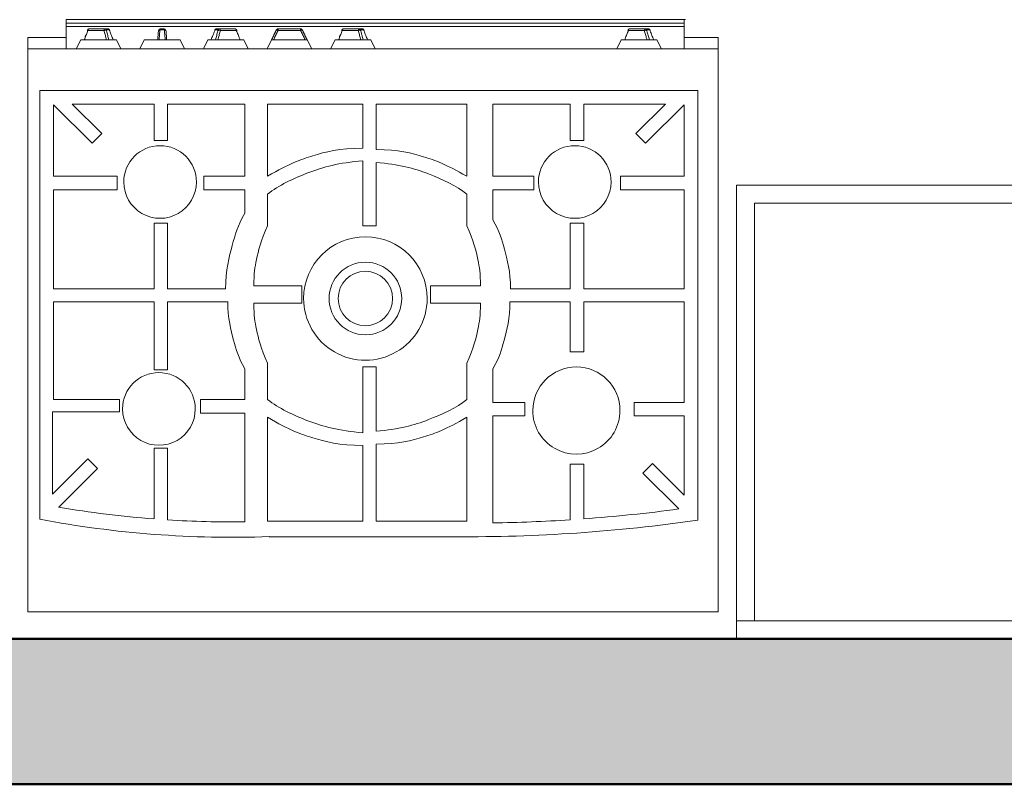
# Model space of a CAD drawing. Header units: metres. Extents: x -8.8 to 11.5, y -18.2 to 2.6.
# Tile 5 of 20: x -6 to -4.9, y -18.2 to -17.4. Entities that reach past the tile are written whole.
import ezdxf

# ---------------------------------------------------------------- set-up
doc = ezdxf.new("R2010")
doc.units = ezdxf.units.M
for name, color, linetype, lineweight in [('A-WALL-PATT', 7, 'Continuous', 5), ('G-IMPT', 7, 'Continuous', 5), ('I-WALL', 7, 'Continuous', 5), ('Q-CASE', 7, 'Continuous', 5), ('Q-SPCQ', 7, 'Continuous', 5)]:
    doc.layers.add(name, color=color, linetype=linetype, lineweight=lineweight)

# ---------------------------------------------------------------- blocks, each defined once
blk = doc.blocks.new('Tampo de Bancada com Cuba - Granilite 50cm-2785725-PLANTA LAYOUT')
at = {"layer": 'Q-CASE', "color": 9, "true_color": 0xc0c0c0}
for p, q in [((-1.2005, -0.02), (-1.2005, 0)), ((-0.0005, 0), (-0.0005, -0.02)), ((-1.2005, -0.02), (-1.2005, -0.5)), ((-1.2005, -0.02), (-0.0005, -0.02)), ((-1.1805, -0.48), (-1.1805, -0.02)), ((-0.0205, -0.02), (-0.0205, -0.48)), ((-0.0005, -0.5), (-0.0005, -0.02)), ((-0.7897, -0.12), (-0.6066, -0.12)), ((-0.5943, -0.12), (-0.4113, -0.12)), ((-0.8405, -0.3792), (-0.8405, -0.1708)), ((-0.3605, -0.1708), (-0.3605, -0.3792)), ((-0.4113, -0.43), (-0.7897, -0.43)), ((-0.0205, -0.48), (-1.1805, -0.48)), ((-1.2005, -0.5), (-0.0005, -0.5))]:
    blk.add_line(p, q, dxfattribs=at)
for centre, radius, start, end in [((-0.7897, -0.1708), 0.0508, 90, 180), ((-0.7897, -0.1708), 0.0508, 110.0287, 114.9713), ((-0.4113, -0.1708), 0.0508, 360, 90), ((-0.4113, -0.1708), 0.0508, 65.0287, 69.9713), ((-0.7897, -0.1708), 0.0508, 155.0287, 159.9713), ((-0.4113, -0.1708), 0.0508, 20.0287, 24.9713), ((-0.6005, -0.2995), 0.02, 0, 180), ((-0.6005, -0.2995), 0.02, 180, 0), ((-0.7897, -0.3792), 0.0508, 180, 270), ((-0.4113, -0.3792), 0.0508, 270, 0), ((-0.7897, -0.3792), 0.0508, 200.0287, 204.9713), ((-0.4113, -0.3792), 0.0508, 335.0287, 339.9713), ((-0.7897, -0.3792), 0.0508, 245.0287, 249.9713), ((-0.4113, -0.3792), 0.0508, 290.0287, 294.9713)]:
    blk.add_arc(centre, radius, start, end, dxfattribs=at)
blk = doc.blocks.new('Fogão - fogao_industrial_dwg_manipulo-2252394-PLANTA LAYOUT')
at = {"layer": 'G-IMPT', "color": 9, "true_color": 0xc0c0c0}
for p, q in [((-0.3126, -0.32), (-0.3175, -0.31)), ((-0.2683, -0.31), (-0.2732, -0.32)), ((-0.3126, -0.32), (-0.3095, -0.32)), ((-0.309, -0.32), (-0.3042, -0.32)), ((-0.3035, -0.32), (-0.3044, -0.32)), ((-0.2732, -0.32), (-0.3028, -0.32)), ((-0.3012, -0.3309), (-0.3046, -0.3309)), ((-0.3031, -0.332), (-0.3001, -0.332)), ((-0.3031, -0.332), (-0.3001, -0.332)), ((-0.3007, -0.3302), (-0.3014, -0.3302)), ((-0.2826, -0.332), (-0.3001, -0.332)), ((-0.2826, -0.332), (-0.3001, -0.332)), ((-0.2987, -0.3302), (-0.2996, -0.3302)), ((-0.2987, -0.3302), (-0.2812, -0.3302)), ((-0.2807, -0.3297), (-0.2812, -0.3309))]:
    blk.add_line(p, q, dxfattribs=at)
at = {"layer": 'G-IMPT', "color": 9, "true_color": 0xc0c0c0, "flags": 128}
for points in [[(-0.309, -0.32), (-0.3085, -0.3212), (-0.308, -0.3224), (-0.3075, -0.3236), (-0.307, -0.3248), (-0.3065, -0.326), (-0.3061, -0.3273), (-0.3056, -0.3285), (-0.3051, -0.3297), (-0.3046, -0.3309)], [(-0.3012, -0.3309), (-0.3015, -0.3297), (-0.3018, -0.3285), (-0.3022, -0.3273), (-0.3025, -0.326), (-0.3029, -0.3248), (-0.3032, -0.3236), (-0.3035, -0.3224), (-0.3039, -0.3212), (-0.3042, -0.32)], [(-0.3016, -0.32), (-0.3013, -0.3211), (-0.3009, -0.3223), (-0.3006, -0.3234), (-0.3003, -0.3245), (-0.3, -0.3257), (-0.2997, -0.3268), (-0.2994, -0.3279), (-0.299, -0.329), (-0.2987, -0.3302)], [(-0.2812, -0.3302), (-0.2808, -0.329), (-0.2803, -0.3279), (-0.2799, -0.3268), (-0.2794, -0.3257), (-0.2789, -0.3245), (-0.2785, -0.3234), (-0.278, -0.3223), (-0.2776, -0.3211), (-0.2771, -0.32)], [(-0.278, -0.323), (-0.2782, -0.3236), (-0.2787, -0.3248)], [(-0.3031, -0.332), (-0.3032, -0.332), (-0.3033, -0.332), (-0.3035, -0.332), (-0.3036, -0.3319), (-0.3037, -0.3319), (-0.3038, -0.3319), (-0.3039, -0.3319), (-0.304, -0.3318), (-0.3041, -0.3318), (-0.3041, -0.3317), (-0.3042, -0.3317), (-0.3043, -0.3316), (-0.3044, -0.3316), (-0.3044, -0.3315), (-0.3045, -0.3314), (-0.3046, -0.3314), (-0.3046, -0.3313), (-0.3047, -0.3313), (-0.3047, -0.3312), (-0.3048, -0.3311), (-0.3048, -0.3311), (-0.3048, -0.331), (-0.3049, -0.3309), (-0.3049, -0.3309), (-0.3049, -0.3308), (-0.305, -0.3308), (-0.305, -0.3307)], [(-0.3001, -0.332), (-0.3005, -0.332), (-0.3009, -0.332), (-0.3013, -0.332), (-0.3017, -0.332), (-0.302, -0.332), (-0.3024, -0.332), (-0.3027, -0.332), (-0.303, -0.332), (-0.3031, -0.332)], [(-0.2848, -0.332), (-0.2845, -0.332), (-0.2841, -0.332), (-0.2837, -0.332), (-0.2834, -0.332), (-0.2831, -0.332), (-0.2828, -0.332), (-0.2826, -0.332)], [(-0.2808, -0.3307), (-0.2808, -0.3308), (-0.2808, -0.3308), (-0.2809, -0.3309), (-0.2809, -0.331), (-0.2809, -0.331), (-0.281, -0.3311), (-0.281, -0.3312), (-0.2811, -0.3312), (-0.2811, -0.3313), (-0.2812, -0.3313), (-0.2812, -0.3314), (-0.2813, -0.3315), (-0.2813, -0.3315), (-0.2814, -0.3316), (-0.2815, -0.3316), (-0.2816, -0.3317), (-0.2816, -0.3317), (-0.2817, -0.3318), (-0.2818, -0.3318), (-0.2819, -0.3319), (-0.282, -0.3319), (-0.2821, -0.3319), (-0.2822, -0.332), (-0.2823, -0.332), (-0.2825, -0.332), (-0.2826, -0.332), (-0.2826, -0.332)]]:
    blk.add_lwpolyline(points, dxfattribs=at)
at = {"layer": 'G-IMPT', "color": 9, "true_color": 0xc0c0c0}
for centre, ratio, start_param, end_param in [((-0.3031, -0.33), 0.816322, 2.02838, 3.141593), ((-0.3031, -0.33), 0.707107, 2.062674, 2.399828), ((-0.3001, -0.33), 0.577597, 2.02838, 3.141593), ((-0.3001, -0.33), 0.707107, 3.141593, 4.625123), ((-0.2826, -0.33), 0.707107, 3.141593, 4.625123), ((-0.2826, -0.33), 0.816322, 3.141593, 4.254805)]:
    blk.add_ellipse(centre, major_axis=(0, 0.002), ratio=ratio, start_param=start_param, end_param=end_param, dxfattribs=at)
for points in [[(-0.3093, -0.32), (-0.3093, -0.32), (-0.3092, -0.32), (-0.309, -0.32)], [(-0.3042, -0.32), (-0.3037, -0.32), (-0.3032, -0.32), (-0.3028, -0.32)], [(-0.3012, -0.3309), (-0.3009, -0.3309), (-0.3003, -0.3308), (-0.2994, -0.3306), (-0.2989, -0.3303), (-0.2987, -0.3302)], [(-0.2812, -0.3302), (-0.281, -0.3303), (-0.2808, -0.3306), (-0.2807, -0.3308), (-0.281, -0.3309), (-0.2812, -0.3309)]]:
    blk.add_open_spline(points, degree=3, dxfattribs=at)
blk = doc.blocks.new('Fogão - fogao_industrial_dwg_manipulo-V2-PLANTA LAYOUT')
at = {"layer": 'G-IMPT', "color": 9, "true_color": 0xc0c0c0}
for p, q in [((0.2824, -0.32), (0.2775, -0.31)), ((0.3267, -0.31), (0.3218, -0.32)), ((0.2824, -0.32), (0.2855, -0.32)), ((0.286, -0.32), (0.2908, -0.32)), ((0.2915, -0.32), (0.2906, -0.32)), ((0.3218, -0.32), (0.2918, -0.32)), ((0.2938, -0.3309), (0.2904, -0.3309)), ((0.2919, -0.332), (0.2949, -0.332)), ((0.2919, -0.332), (0.2949, -0.332)), ((0.2943, -0.3302), (0.2936, -0.3302)), ((0.3124, -0.332), (0.2949, -0.332)), ((0.3124, -0.332), (0.2949, -0.332)), ((0.2963, -0.3302), (0.2954, -0.3302)), ((0.2963, -0.3302), (0.3138, -0.3302)), ((0.3143, -0.3297), (0.3138, -0.3309))]:
    blk.add_line(p, q, dxfattribs=at)
at = {"layer": 'G-IMPT', "color": 9, "true_color": 0xc0c0c0, "flags": 128}
for points in [[(0.286, -0.32), (0.2865, -0.3212), (0.287, -0.3224), (0.2875, -0.3236), (0.288, -0.3248), (0.2885, -0.326), (0.2889, -0.3273), (0.2894, -0.3285), (0.2899, -0.3297), (0.2904, -0.3309)], [(0.2938, -0.3309), (0.2935, -0.3297), (0.2932, -0.3285), (0.2928, -0.3273), (0.2925, -0.326), (0.2921, -0.3248), (0.2918, -0.3236), (0.2915, -0.3224), (0.2911, -0.3212), (0.2908, -0.32)], [(0.2934, -0.32), (0.2937, -0.3211), (0.2941, -0.3223), (0.2944, -0.3234), (0.2947, -0.3245), (0.295, -0.3257), (0.2953, -0.3268), (0.2956, -0.3279), (0.296, -0.329), (0.2963, -0.3302)], [(0.3138, -0.3302), (0.3142, -0.329), (0.3147, -0.3279), (0.3151, -0.3268), (0.3156, -0.3257), (0.3161, -0.3245), (0.3165, -0.3234), (0.317, -0.3223), (0.3174, -0.3211), (0.3179, -0.32)], [(0.317, -0.323), (0.3168, -0.3236), (0.3163, -0.3248)], [(0.2919, -0.332), (0.2918, -0.332), (0.2917, -0.332), (0.2915, -0.332), (0.2914, -0.3319), (0.2913, -0.3319), (0.2912, -0.3319), (0.2911, -0.3319), (0.291, -0.3318), (0.2909, -0.3318), (0.2909, -0.3317), (0.2908, -0.3317), (0.2907, -0.3316), (0.2906, -0.3316), (0.2906, -0.3315), (0.2905, -0.3314), (0.2904, -0.3314), (0.2904, -0.3313), (0.2903, -0.3313), (0.2903, -0.3312), (0.2902, -0.3311), (0.2902, -0.3311), (0.2902, -0.331), (0.2901, -0.3309), (0.2901, -0.3309), (0.2901, -0.3308), (0.29, -0.3308), (0.29, -0.3307)], [(0.2949, -0.332), (0.2945, -0.332), (0.2941, -0.332), (0.2937, -0.332), (0.2933, -0.332), (0.293, -0.332), (0.2926, -0.332), (0.2923, -0.332), (0.292, -0.332), (0.2919, -0.332)], [(0.3102, -0.332), (0.3105, -0.332), (0.3109, -0.332), (0.3113, -0.332), (0.3116, -0.332), (0.3119, -0.332), (0.3122, -0.332), (0.3124, -0.332)], [(0.3142, -0.3307), (0.3142, -0.3308), (0.3142, -0.3308), (0.3141, -0.3309), (0.3141, -0.331), (0.3141, -0.331), (0.314, -0.3311), (0.314, -0.3312), (0.3139, -0.3312), (0.3139, -0.3313), (0.3138, -0.3313), (0.3138, -0.3314), (0.3137, -0.3315), (0.3137, -0.3315), (0.3136, -0.3316), (0.3135, -0.3316), (0.3134, -0.3317), (0.3134, -0.3317), (0.3133, -0.3318), (0.3132, -0.3318), (0.3131, -0.3319), (0.313, -0.3319), (0.3129, -0.3319), (0.3128, -0.332), (0.3127, -0.332), (0.3125, -0.332), (0.3124, -0.332), (0.3124, -0.332)]]:
    blk.add_lwpolyline(points, dxfattribs=at)
at = {"layer": 'G-IMPT', "color": 9, "true_color": 0xc0c0c0}
for centre, ratio, start_param, end_param in [((0.2919, -0.33), 0.816322, 2.02838, 3.141593), ((0.2919, -0.33), 0.707107, 2.062674, 2.399828), ((0.2949, -0.33), 0.577597, 2.02838, 3.141593), ((0.2949, -0.33), 0.707107, 3.141593, 4.625123), ((0.3124, -0.33), 0.707107, 3.141593, 4.625123), ((0.3124, -0.33), 0.816322, 3.141593, 4.254805)]:
    blk.add_ellipse(centre, major_axis=(0, 0.002), ratio=ratio, start_param=start_param, end_param=end_param, dxfattribs=at)
for points in [[(0.2857, -0.32), (0.2857, -0.32), (0.2858, -0.32), (0.286, -0.32)], [(0.2908, -0.32), (0.2913, -0.32), (0.2918, -0.32), (0.2922, -0.32)], [(0.2938, -0.3309), (0.2941, -0.3309), (0.2947, -0.3308), (0.2956, -0.3306), (0.2961, -0.3303), (0.2963, -0.3302)], [(0.3138, -0.3302), (0.314, -0.3303), (0.3142, -0.3306), (0.3143, -0.3308), (0.314, -0.3309), (0.3138, -0.3309)]]:
    blk.add_open_spline(points, degree=3, dxfattribs=at)
blk = doc.blocks.new('Fogão - fogao_industrial_dwg_manipulo-V3-PLANTA LAYOUT')
at = {"layer": 'G-IMPT', "color": 9, "true_color": 0xc0c0c0}
for p, q in [((0.2124, -0.32), (0.2075, -0.31)), ((0.2567, -0.31), (0.2518, -0.32)), ((0.2124, -0.32), (0.2278, -0.32)), ((0.2279, -0.32), (0.2287, -0.32)), ((0.2287, -0.32), (0.2355, -0.32)), ((0.2363, -0.32), (0.2356, -0.32)), ((0.2518, -0.32), (0.2364, -0.32)), ((0.2345, -0.3309), (0.2297, -0.3309)), ((0.23, -0.332), (0.2342, -0.332)), ((0.23, -0.332), (0.2342, -0.332))]:
    blk.add_line(p, q, dxfattribs=at)
at = {"layer": 'G-IMPT', "color": 9, "true_color": 0xc0c0c0, "flags": 128}
for points in [[(0.228, -0.3302), (0.2279, -0.329), (0.2278, -0.3279), (0.2277, -0.3268), (0.2276, -0.3257), (0.2275, -0.3245), (0.2274, -0.3234), (0.2273, -0.3223), (0.2272, -0.3211), (0.2271, -0.32)], [(0.2271, -0.32), (0.2272, -0.3211), (0.2273, -0.3223), (0.2274, -0.3234), (0.2275, -0.3245), (0.2276, -0.3257), (0.2277, -0.3268), (0.2278, -0.3279), (0.2279, -0.329), (0.228, -0.3302)], [(0.2287, -0.32), (0.2288, -0.3212), (0.229, -0.3224), (0.2291, -0.3236), (0.2292, -0.3248), (0.2293, -0.326), (0.2294, -0.3273), (0.2295, -0.3285), (0.2296, -0.3297), (0.2297, -0.3309)], [(0.2345, -0.3309), (0.2346, -0.3297), (0.2348, -0.3285), (0.2349, -0.3273), (0.235, -0.326), (0.2351, -0.3248), (0.2352, -0.3236), (0.2353, -0.3224), (0.2354, -0.3212), (0.2355, -0.32)], [(0.2371, -0.32), (0.237, -0.3211), (0.2369, -0.3223), (0.2368, -0.3234), (0.2367, -0.3245), (0.2366, -0.3257), (0.2365, -0.3268), (0.2364, -0.3279), (0.2363, -0.329), (0.2362, -0.3302)], [(0.2362, -0.3302), (0.2363, -0.329), (0.2364, -0.3279), (0.2365, -0.3268), (0.2366, -0.3257), (0.2367, -0.3245), (0.2368, -0.3234), (0.2369, -0.3223), (0.237, -0.3211), (0.2371, -0.32)], [(0.2342, -0.332), (0.2337, -0.332), (0.2332, -0.332), (0.2327, -0.332), (0.2322, -0.332), (0.2317, -0.332), (0.2312, -0.332), (0.2307, -0.332), (0.2302, -0.332), (0.23, -0.332)], [(0.23, -0.332), (0.2305, -0.332), (0.231, -0.332)], [(0.233, -0.332), (0.2335, -0.332), (0.234, -0.332), (0.2342, -0.332)]]:
    blk.add_lwpolyline(points, dxfattribs=at)
at = {"layer": 'G-IMPT', "color": 9, "true_color": 0xc0c0c0}
for centre, start, end in [((0.23, -0.33), 185, 270), ((0.23, -0.33), 185, 270), ((0.2342, -0.33), 270, 355), ((0.2342, -0.33), 270, 355)]:
    blk.add_arc(centre, 0.002, start, end, dxfattribs=at)
for centre, start_param, end_param in [((0.23, -0.33), 2.02838, 2.584986), ((0.2342, -0.33), 3.698199, 4.254805)]:
    blk.add_ellipse(centre, major_axis=(0, 0.002), ratio=0.168805, start_param=start_param, end_param=end_param, dxfattribs=at)
for points in [[(0.2275, -0.32), (0.2278, -0.32), (0.2282, -0.32), (0.2287, -0.32)], [(0.2355, -0.32), (0.236, -0.32), (0.2364, -0.32), (0.2367, -0.32)], [(0.2283, -0.3305), (0.2281, -0.3304), (0.228, -0.3303), (0.228, -0.3302)], [(0.228, -0.3302), (0.228, -0.3303), (0.2282, -0.3306), (0.2288, -0.3308), (0.2294, -0.3309), (0.2297, -0.3309)], [(0.2297, -0.3309), (0.2294, -0.3309), (0.2291, -0.3309), (0.2289, -0.3308)], [(0.2345, -0.3309), (0.2348, -0.3309), (0.2354, -0.3308), (0.2361, -0.3306), (0.2362, -0.3303), (0.2362, -0.3302)], [(0.2354, -0.3308), (0.2351, -0.3309), (0.2348, -0.3309), (0.2345, -0.3309)], [(0.2362, -0.3302), (0.2362, -0.3303), (0.2361, -0.3304), (0.236, -0.3305)]]:
    blk.add_open_spline(points, degree=3, dxfattribs=at)
blk = doc.blocks.new('Fogão - fogao_industrial_dwg_manipulo-V4-PLANTA LAYOUT')
at = {"layer": 'G-IMPT', "color": 9, "true_color": 0xc0c0c0}
for p, q in [((0.1424, -0.32), (0.1375, -0.31)), ((0.1867, -0.31), (0.1818, -0.32)), ((0.1424, -0.32), (0.1727, -0.32)), ((0.1728, -0.32), (0.1736, -0.32)), ((0.1735, -0.32), (0.1782, -0.32)), ((0.1757, -0.32), (0.176, -0.32)), ((0.1818, -0.32), (0.1788, -0.32)), ((0.1504, -0.3309), (0.1499, -0.3297)), ((0.1505, -0.3302), (0.168, -0.3302)), ((0.1694, -0.332), (0.1519, -0.332)), ((0.1694, -0.332), (0.1519, -0.332)), ((0.1688, -0.3302), (0.168, -0.3302)), ((0.1694, -0.332), (0.1724, -0.332)), ((0.1694, -0.332), (0.1724, -0.332)), ((0.1706, -0.3302), (0.1699, -0.3302)), ((0.1738, -0.3309), (0.1704, -0.3309))]:
    blk.add_line(p, q, dxfattribs=at)
at = {"layer": 'G-IMPT', "color": 9, "true_color": 0xc0c0c0, "flags": 128}
for points in [[(0.1464, -0.32), (0.1468, -0.3211), (0.1473, -0.3223), (0.1477, -0.3234), (0.1482, -0.3245), (0.1486, -0.3257), (0.1491, -0.3268), (0.1496, -0.3279), (0.15, -0.329), (0.1505, -0.3302)], [(0.1485, -0.326), (0.148, -0.3248), (0.1477, -0.3241)], [(0.168, -0.3302), (0.1683, -0.329), (0.1686, -0.3279), (0.1689, -0.3268), (0.1692, -0.3257), (0.1695, -0.3245), (0.1699, -0.3234), (0.1702, -0.3223), (0.1705, -0.3211), (0.1708, -0.32)], [(0.1735, -0.32), (0.1731, -0.3212), (0.1728, -0.3224), (0.1724, -0.3236), (0.1721, -0.3248), (0.1718, -0.326), (0.1714, -0.3273), (0.1711, -0.3285), (0.1707, -0.3297), (0.1704, -0.3309)], [(0.1758, -0.326), (0.1763, -0.3248), (0.1768, -0.3236), (0.1773, -0.3224), (0.1777, -0.3212), (0.1782, -0.32)], [(0.1519, -0.332), (0.1518, -0.332), (0.1517, -0.332), (0.1515, -0.332), (0.1514, -0.3319), (0.1513, -0.3319), (0.1512, -0.3319), (0.1511, -0.3319), (0.151, -0.3318), (0.1509, -0.3318), (0.1509, -0.3317), (0.1508, -0.3317), (0.1507, -0.3316), (0.1506, -0.3316), (0.1506, -0.3315), (0.1505, -0.3314), (0.1504, -0.3314), (0.1504, -0.3313), (0.1503, -0.3313), (0.1503, -0.3312), (0.1502, -0.3311), (0.1502, -0.3311), (0.1502, -0.331), (0.1501, -0.3309), (0.1501, -0.3309), (0.1501, -0.3308), (0.15, -0.3308), (0.15, -0.3307)], [(0.1519, -0.332), (0.1522, -0.332), (0.1525, -0.332), (0.1528, -0.332), (0.1532, -0.332), (0.1535, -0.332), (0.1539, -0.332)], [(0.1724, -0.332), (0.1721, -0.332), (0.1717, -0.332), (0.1714, -0.332), (0.1711, -0.332), (0.1707, -0.332), (0.1703, -0.332), (0.17, -0.332), (0.1696, -0.332), (0.1694, -0.332)], [(0.1742, -0.3307), (0.1742, -0.3308), (0.1742, -0.3308), (0.1741, -0.3309), (0.1741, -0.331), (0.1741, -0.331), (0.174, -0.3311), (0.174, -0.3312), (0.1739, -0.3312), (0.1739, -0.3313), (0.1738, -0.3313), (0.1738, -0.3314), (0.1737, -0.3315), (0.1737, -0.3315), (0.1736, -0.3316), (0.1735, -0.3316), (0.1734, -0.3317), (0.1734, -0.3317), (0.1733, -0.3318), (0.1732, -0.3318), (0.1731, -0.3319), (0.173, -0.3319), (0.1729, -0.3319), (0.1728, -0.332), (0.1727, -0.332), (0.1725, -0.332), (0.1724, -0.332), (0.1724, -0.332)], [(0.1738, -0.3309), (0.1743, -0.3297), (0.1748, -0.3285), (0.1753, -0.3273), (0.1756, -0.3265)]]:
    blk.add_lwpolyline(points, dxfattribs=at)
at = {"layer": 'G-IMPT', "color": 9, "true_color": 0xc0c0c0}
for centre, ratio, start_param, end_param in [((0.1519, -0.33), 0.816322, 2.02838, 3.141593), ((0.1519, -0.33), 0.707107, 1.658063, 3.141593), ((0.1694, -0.33), 0.707107, 1.658063, 3.141593), ((0.1694, -0.33), 0.577597, 3.141593, 4.254805), ((0.1724, -0.33), 0.816322, 3.141593, 4.254805), ((0.1724, -0.33), 0.707107, 3.883358, 4.220507)]:
    blk.add_ellipse(centre, major_axis=(0, 0.002), ratio=ratio, start_param=start_param, end_param=end_param, dxfattribs=at)
for points in [[(0.1721, -0.32), (0.1725, -0.32), (0.173, -0.32), (0.1735, -0.32)], [(0.1782, -0.32), (0.1784, -0.32), (0.1785, -0.32), (0.1785, -0.32)], [(0.1504, -0.3309), (0.1502, -0.3309), (0.15, -0.3308), (0.15, -0.3306), (0.1503, -0.3303), (0.1505, -0.3302)], [(0.168, -0.3302), (0.1682, -0.3303), (0.1687, -0.3306), (0.1696, -0.3308), (0.1702, -0.3309), (0.1704, -0.3309)]]:
    blk.add_open_spline(points, degree=3, dxfattribs=at)
blk = doc.blocks.new('Fogão - fogao_industrial_dwg_manipulo-V5-PLANTA LAYOUT')
at = {"layer": 'G-IMPT', "color": 9, "true_color": 0xc0c0c0}
for p, q in [((0.0724, -0.32), (0.0675, -0.31)), ((0.1167, -0.31), (0.1118, -0.32)), ((0.0778, -0.3309), (0.0724, -0.32)), ((0.1118, -0.32), (0.0724, -0.32)), ((0.0724, -0.32), (0.0727, -0.32)), ((0.1118, -0.32), (0.1065, -0.3309)), ((0.1118, -0.32), (0.1115, -0.32)), ((0.078, -0.3309), (0.0778, -0.3309)), ((0.0796, -0.332), (0.0798, -0.332)), ((0.0798, -0.332), (0.0798, -0.3302)), ((0.0798, -0.3302), (0.1045, -0.3302)), ((0.1045, -0.332), (0.0798, -0.332)), ((0.1045, -0.332), (0.0798, -0.332)), ((0.1045, -0.3302), (0.1045, -0.332)), ((0.1045, -0.332), (0.1047, -0.332)), ((0.1065, -0.3309), (0.1063, -0.3309))]:
    blk.add_line(p, q, dxfattribs=at)
at = {"layer": 'G-IMPT', "color": 9, "true_color": 0xc0c0c0, "flags": 128}
for points in [[(0.0727, -0.32), (0.0733, -0.3212), (0.0739, -0.3224), (0.0745, -0.3236), (0.0751, -0.3248), (0.0756, -0.326), (0.0762, -0.3273), (0.0768, -0.3285), (0.0774, -0.3297), (0.078, -0.3309)], [(0.078, -0.3309), (0.0774, -0.3297), (0.0768, -0.3285), (0.0762, -0.3273), (0.0756, -0.326), (0.0751, -0.3248), (0.0745, -0.3236), (0.0739, -0.3224), (0.0733, -0.3212), (0.0727, -0.32)], [(0.0748, -0.32), (0.0754, -0.3211), (0.0759, -0.3223), (0.0765, -0.3234), (0.077, -0.3245), (0.0776, -0.3257), (0.0781, -0.3268), (0.0787, -0.3279), (0.0792, -0.329), (0.0798, -0.3302)], [(0.1045, -0.3302), (0.105, -0.329), (0.1056, -0.3279), (0.1061, -0.3268), (0.1067, -0.3257), (0.1072, -0.3245), (0.1078, -0.3234), (0.1083, -0.3223), (0.1089, -0.3211), (0.1094, -0.32)], [(0.1063, -0.3309), (0.1068, -0.3297), (0.1074, -0.3285), (0.108, -0.3273), (0.1086, -0.326), (0.1092, -0.3248), (0.1098, -0.3236), (0.1104, -0.3224), (0.1109, -0.3212), (0.1115, -0.32)], [(0.1115, -0.32), (0.1109, -0.3212), (0.1104, -0.3224), (0.1098, -0.3236), (0.1092, -0.3248), (0.1086, -0.326), (0.108, -0.3273), (0.1074, -0.3285), (0.1068, -0.3297), (0.1063, -0.3309)], [(0.0778, -0.3309), (0.0778, -0.331), (0.0779, -0.331), (0.0779, -0.3311), (0.0779, -0.3312), (0.078, -0.3312), (0.078, -0.3313), (0.0781, -0.3313), (0.0782, -0.3314), (0.0782, -0.3315), (0.0783, -0.3315), (0.0783, -0.3316), (0.0784, -0.3316), (0.0785, -0.3317), (0.0785, -0.3317), (0.0786, -0.3317), (0.0787, -0.3318), (0.0787, -0.3318), (0.0788, -0.3318), (0.0789, -0.3319), (0.079, -0.3319), (0.079, -0.3319), (0.0791, -0.3319), (0.0792, -0.332), (0.0793, -0.332), (0.0794, -0.332), (0.0794, -0.332), (0.0795, -0.332), (0.0796, -0.332)], [(0.0798, -0.332), (0.0797, -0.332), (0.0796, -0.332), (0.0796, -0.332), (0.0796, -0.332)], [(0.0796, -0.332), (0.0796, -0.332), (0.0796, -0.332), (0.0797, -0.332), (0.0797, -0.332), (0.0798, -0.332)], [(0.1045, -0.332), (0.1046, -0.332), (0.1046, -0.332), (0.1046, -0.332), (0.1047, -0.332)], [(0.1047, -0.332), (0.1047, -0.332), (0.1046, -0.332), (0.1046, -0.332), (0.1045, -0.332), (0.1045, -0.332)], [(0.1047, -0.332), (0.1047, -0.332), (0.1048, -0.332), (0.1049, -0.332), (0.105, -0.332), (0.1051, -0.332), (0.1051, -0.3319), (0.1052, -0.3319), (0.1053, -0.3319), (0.1054, -0.3319), (0.1054, -0.3318), (0.1055, -0.3318), (0.1056, -0.3318), (0.1057, -0.3317), (0.1057, -0.3317), (0.1058, -0.3317), (0.1059, -0.3316), (0.1059, -0.3316), (0.106, -0.3315), (0.106, -0.3314), (0.1061, -0.3314), (0.1062, -0.3313), (0.1062, -0.3313), (0.1063, -0.3312), (0.1063, -0.3311), (0.1063, -0.3311), (0.1064, -0.331), (0.1064, -0.3309), (0.1065, -0.3309)]]:
    blk.add_lwpolyline(points, dxfattribs=at)
at = {"layer": 'G-IMPT', "color": 9, "true_color": 0xc0c0c0}
for centre, start_param, end_param in [((0.0798, -0.33), 2.02838, 3.141593), ((0.0798, -0.33), 2.02838, 3.141593), ((0.1045, -0.33), 3.141593, 4.254805), ((0.1045, -0.33), 3.141593, 4.254805)]:
    blk.add_ellipse(centre, major_axis=(0, 0.002), ratio=0.98565, start_param=start_param, end_param=end_param, dxfattribs=at)
for points in [[(0.0727, -0.32), (0.0729, -0.32), (0.0731, -0.32), (0.0735, -0.32)], [(0.078, -0.3309), (0.078, -0.3309), (0.0783, -0.3308), (0.0789, -0.3306), (0.0795, -0.3303), (0.0798, -0.3302)], [(0.0783, -0.3308), (0.0782, -0.3309), (0.078, -0.3309), (0.078, -0.3309)], [(0.0798, -0.3302), (0.0795, -0.3303), (0.0792, -0.3304), (0.079, -0.3305)], [(0.1045, -0.3302), (0.1048, -0.3303), (0.1053, -0.3306), (0.106, -0.3308), (0.1062, -0.3309), (0.1063, -0.3309)], [(0.1053, -0.3305), (0.105, -0.3304), (0.1048, -0.3303), (0.1045, -0.3302)], [(0.1063, -0.3309), (0.1062, -0.3309), (0.1061, -0.3309), (0.1059, -0.3308)]]:
    blk.add_open_spline(points, degree=3, dxfattribs=at)
blk = doc.blocks.new('Fogão - Fogão 5 bocas-2252483-PLANTA LAYOUT')
at = {"layer": 'Q-SPCQ', "color": 9, "true_color": 0xc0c0c0}
for p, q in [((0.38, 0.31), (-0.38, 0.31)), ((-0.38, 0.31), (-0.38, -0.31)), ((0.38, -0.31), (0.38, 0.31)), ((0.1143, 0.2273), (-0.0907, 0.2273)), ((-0.3576, 0.209), (-0.3576, -0.264)), ((-0.232, 0.2077), (-0.232, 0.1474)), ((-0.217, 0.1474), (-0.217, 0.2087)), ((-0.132, 0.2121), (-0.132, 0.0944)), ((-0.1033, 0.2103), (-0.0033, 0.2103)), ((-0.1033, 0.0958), (-0.1033, 0.2103)), ((-0.0033, 0.2103), (-0.0033, 0.1253)), ((0.0111, 0.1268), (0.0111, 0.2103)), ((0.0111, 0.2103), (0.1161, 0.2103)), ((0.1161, 0.2103), (0.1161, 0.0958)), ((0.1411, 0.0912), (0.1411, 0.2109)), ((0.2261, 0.2088), (0.2261, 0.1297)), ((0.2411, 0.1297), (0.2411, 0.2077)), ((0.3667, -0.264), (0.3667, 0.2082)), ((-0.2972, 0.1573), (-0.3367, 0.1968)), ((0.346, 0.1947), (0.3035, 0.1522)), ((-0.3426, 0.0944), (-0.3426, 0.1815)), ((-0.3426, 0.1815), (-0.3078, 0.1467)), ((0.3141, 0.1416), (0.353, 0.1805)), ((0.353, 0.1805), (0.353, 0.0899)), ((-0.3078, 0.1467), (-0.2972, 0.1573)), ((0.3035, 0.1522), (0.3141, 0.1416)), ((-0.232, 0.1474), (-0.217, 0.1474)), ((0.2261, 0.1297), (0.2411, 0.1297)), ((-0.0033, 0.1112), (-0.0033, 0.0402)), ((0.0111, 0.0402), (0.0111, 0.1129)), ((-0.2876, 0.0944), (-0.3426, 0.0944)), ((-0.2876, 0.0794), (-0.2876, 0.0944)), ((-0.132, 0.0944), (-0.167, 0.0944)), ((-0.167, 0.0944), (-0.167, 0.0794)), ((0.1898, 0.0912), (0.1411, 0.0912)), ((0.1898, 0.0762), (0.1898, 0.0912)), ((0.353, 0.0899), (0.2792, 0.0899)), ((0.2792, 0.0899), (0.2792, 0.0762)), ((-0.3426, -0.0314), (-0.3426, 0.0794)), ((-0.3426, 0.0794), (-0.2876, 0.0794)), ((-0.167, 0.0794), (-0.132, 0.0794)), ((-0.132, 0.0794), (-0.132, 0.0424)), ((-0.1033, 0.0362), (-0.1033, 0.0762)), ((0.1161, 0.0762), (0.1161, 0.0362)), ((0.1411, 0.0424), (0.1411, 0.0762)), ((0.1411, 0.0762), (0.1898, 0.0762)), ((0.2792, 0.0762), (0.3517, 0.0762)), ((0.3517, 0.0762), (0.3517, -0.0314)), ((0.2411, 0.0436), (0.2261, 0.0436)), ((0.2261, 0.0436), (0.2261, -0.0314)), ((0.2411, -0.0314), (0.2411, 0.0436)), ((-0.0033, 0.0402), (0.0111, 0.0402)), ((-0.217, 0.0236), (-0.232, 0.0236)), ((-0.232, 0.0236), (-0.232, -0.0314)), ((-0.217, -0.0314), (-0.217, 0.0236)), ((-0.232, -0.0314), (-0.3426, -0.0314)), ((-0.1508, -0.0314), (-0.217, -0.0314)), ((-0.0633, -0.0298), (-0.1183, -0.0298)), ((-0.0633, -0.0489), (-0.0633, -0.0298)), ((0.1311, -0.0298), (0.0785, -0.0298)), ((0.0785, -0.0298), (0.0785, -0.0489)), ((0.2261, -0.0314), (0.1599, -0.0314)), ((0.3517, -0.0314), (0.2411, -0.0314)), ((-0.3426, -0.1548), (-0.3426, -0.0457)), ((-0.3426, -0.0457), (-0.232, -0.0457)), ((-0.232, -0.0457), (-0.232, -0.1181)), ((-0.217, -0.1181), (-0.217, -0.0457)), ((-0.217, -0.0457), (-0.1514, -0.0457)), ((-0.1183, -0.0489), (-0.0633, -0.0489)), ((0.0785, -0.0489), (0.1311, -0.0489)), ((0.1623, -0.0457), (0.2261, -0.0457)), ((0.2261, -0.0457), (0.2261, -0.1181)), ((0.2411, -0.0457), (0.3517, -0.0457)), ((0.2411, -0.1181), (0.2411, -0.0457)), ((0.3517, -0.0457), (0.3517, -0.1548)), ((-0.232, -0.1181), (-0.217, -0.1181)), ((-0.1033, -0.1499), (-0.1033, -0.1149)), ((0.0111, -0.1149), (-0.0033, -0.1149)), ((-0.0033, -0.1149), (-0.0033, -0.1849)), ((0.0111, -0.1867), (0.0111, -0.1149)), ((0.1161, -0.1149), (0.1161, -0.1499)), ((0.2261, -0.1181), (0.2411, -0.1181)), ((-0.132, -0.1217), (-0.132, -0.1548)), ((0.1411, -0.1548), (0.1411, -0.129)), ((-0.2726, -0.1548), (-0.3426, -0.1548)), ((-0.2726, -0.1698), (-0.2726, -0.1548)), ((-0.132, -0.1548), (-0.177, -0.1548)), ((-0.177, -0.1548), (-0.177, -0.1698)), ((0.1861, -0.1548), (0.1411, -0.1548)), ((0.1861, -0.1698), (0.1861, -0.1548)), ((0.3517, -0.1548), (0.2817, -0.1548)), ((0.2817, -0.1548), (0.2817, -0.1698)), ((-0.3426, -0.2484), (-0.3426, -0.1698)), ((-0.3426, -0.1698), (-0.2726, -0.1698)), ((-0.177, -0.1698), (-0.132, -0.1698)), ((-0.132, -0.1698), (-0.132, -0.244)), ((-0.1033, -0.249), (-0.1033, -0.1696)), ((0.1161, -0.1696), (0.1161, -0.249)), ((0.1411, -0.244), (0.1411, -0.1698)), ((0.1411, -0.1698), (0.1861, -0.1698)), ((0.2817, -0.1698), (0.3517, -0.1698)), ((0.3517, -0.1698), (0.3517, -0.2484)), ((-0.3001, -0.2059), (-0.3426, -0.2484)), ((-0.2895, -0.2166), (-0.3001, -0.2059)), ((-0.0033, -0.199), (-0.0033, -0.249)), ((0.0111, -0.249), (0.0111, -0.2005)), ((0.3093, -0.2059), (0.2987, -0.2166)), ((0.3517, -0.2484), (0.3093, -0.2059)), ((-0.3219, -0.249), (-0.2895, -0.2166)), ((-0.217, -0.209), (-0.232, -0.209)), ((-0.232, -0.209), (-0.232, -0.249)), ((-0.217, -0.249), (-0.217, -0.209)), ((0.2411, -0.209), (0.2261, -0.209)), ((0.2261, -0.209), (0.2261, -0.249)), ((0.2411, -0.249), (0.2411, -0.209)), ((0.2987, -0.2166), (0.3311, -0.249)), ((-0.232, -0.249), (-0.3219, -0.249)), ((-0.132, -0.249), (-0.217, -0.249)), ((-0.132, -0.244), (-0.132, -0.249)), ((-0.0033, -0.249), (-0.1033, -0.249)), ((0.1161, -0.249), (0.0111, -0.249)), ((0.1411, -0.249), (0.1411, -0.244)), ((0.2261, -0.249), (0.1411, -0.249)), ((0.3311, -0.249), (0.2411, -0.249)), ((-0.3576, -0.264), (0.3667, -0.264)), ((-0.38, -0.31), (0.38, -0.31)), ((-0.38, -0.3225), (-0.38, -0.31)), ((-0.3426, -0.3345), (-0.3426, -0.31)), ((0.3377, -0.31), (0.3377, -0.3345)), ((0.38, -0.31), (0.38, -0.3225)), ((-0.3426, -0.3225), (-0.38, -0.3225)), ((0.38, -0.3225), (0.3377, -0.3225)), ((-0.3426, -0.3345), (-0.3426, -0.3381)), ((0.3377, -0.3345), (-0.3426, -0.3345)), ((0.3377, -0.3381), (0.3377, -0.3345)), ((-0.3442, -0.3421), (0.3377, -0.3421)), ((-0.3442, -0.3421), (0.3377, -0.3421)), ((-0.3426, -0.3381), (-0.3426, -0.3421)), ((-0.3426, -0.3381), (0.3377, -0.3381)), ((-0.3426, -0.3381), (0.3377, -0.3381)), ((-0.3426, -0.3421), (0.3377, -0.3421)), ((0.3377, -0.3421), (0.3377, -0.3381))]:
    blk.add_line(p, q, dxfattribs=at)
for centre, radius, start, end in [((0.1547, -0.9163), 1.1443, 79.3191, 92.0225), ((-0.1047, -1.521), 1.7484, 89.541, 98.3157), ((-0.1047, -1.521), 1.7334, 94.2101, 97.6899), ((-0.1047, -1.521), 1.7334, 90.9009, 93.7131), ((0.1547, -0.9182), 1.1293, 86.3714, 90.6865), ((0.1547, -0.9182), 1.1293, 80.2421, 85.6085), ((-0.2239, 0.0884), 0.048, 360, 180), ((0.2357, 0.0866), 0.04, 360, 180), ((-0.2239, 0.0884), 0.048, 180, 360), ((0.2357, 0.0866), 0.04, 180, 360), ((0.0084, -0.035), 0.068, 360, 180), ((0.0084, -0.035), 0.04, 0, 180), ((0.0084, -0.035), 0.03, 0, 180), ((0.0084, -0.035), 0.068, 180, 360), ((0.0084, -0.035), 0.04, 180, 360), ((0.0084, -0.035), 0.03, 180, 360), ((-0.2221, -0.1633), 0.04, 360, 180), ((0.2344, -0.1633), 0.04, 360, 180), ((-0.2221, -0.1633), 0.04, 180, 360), ((0.2344, -0.1633), 0.04, 180, 360)]:
    blk.add_arc(centre, radius, start, end, dxfattribs=at)
for points, knots in [([(-0.0033, 0.1253), (-0.0283, 0.1253), (-0.058, 0.1174), (-0.0798, 0.1094), (-0.1033, 0.0958)], [0, 0, 0, 0, 0.0863639, 0.1751126, 0.1751126, 0.1751126, 0.1751126]), ([(0.1161, 0.0958), (0.0915, 0.1101), (0.0685, 0.1184), (0.0373, 0.1268), (0.0111, 0.1268)], [0, 0, 0, 0, 0.0887487, 0.1751126, 0.1751126, 0.1751126, 0.1751126]), ([(-0.1033, 0.0762), (-0.0918, 0.0854), (-0.0579, 0.1012), (-0.0291, 0.1089), (-0.0033, 0.1112)], [0, 0, 0, 0, 0.0896924, 0.1914993, 0.1914993, 0.1914993, 0.1914993]), ([(0.0111, 0.1129), (0.0382, 0.1106), (0.0684, 0.1025), (0.104, 0.0859), (0.1161, 0.0762)], [0, 0, 0, 0, 0.1018069, 0.1914993, 0.1914993, 0.1914993, 0.1914993]), ([(-0.132, 0.0424), (-0.1393, 0.0298), (-0.1439, 0.0123), (-0.1508, -0.0133), (-0.1508, -0.0314)], [0, 0, 0, 0, 0.0647009, 0.1333144, 0.1333144, 0.1333144, 0.1333144]), ([(-0.1183, -0.0298), (-0.1183, -0.0156), (-0.1161, -0.0029), (-0.1108, 0.0202), (-0.1033, 0.0362)], [0, 0, 0, 0, 0.0556438, 0.1149133, 0.1149133, 0.1149133, 0.1149133]), ([(0.1161, 0.0362), (0.1236, 0.0202), (0.1289, -0.0029), (0.1311, -0.0156), (0.1311, -0.0298)], [0, 0, 0, 0, 0.0592694, 0.1149133, 0.1149133, 0.1149133, 0.1149133]), ([(0.1599, -0.0314), (0.1599, -0.0133), (0.1531, 0.0123), (0.1484, 0.0298), (0.1411, 0.0424)], [0, 0, 0, 0, 0.0686135, 0.1333144, 0.1333144, 0.1333144, 0.1333144]), ([(-0.1514, -0.0457), (-0.1514, -0.0644), (-0.1443, -0.0908), (-0.1395, -0.1087), (-0.132, -0.1217)], [0, 0, 0, 0, 0.0686135, 0.1333144, 0.1333144, 0.1333144, 0.1333144]), ([(-0.1033, -0.1149), (-0.1108, -0.099), (-0.1161, -0.0759), (-0.1183, -0.0632), (-0.1183, -0.0489)], [0, 0, 0, 0, 0.0592694, 0.1149133, 0.1149133, 0.1149133, 0.1149133]), ([(0.1311, -0.0489), (0.1311, -0.0632), (0.1289, -0.0759), (0.1236, -0.099), (0.1161, -0.1149)], [0, 0, 0, 0, 0.0556438, 0.1149133, 0.1149133, 0.1149133, 0.1149133]), ([(0.1411, -0.129), (0.1493, -0.1147), (0.1546, -0.0951), (0.1623, -0.0662), (0.1623, -0.0457)], [0, 0, 0, 0, 0.0647009, 0.1333144, 0.1333144, 0.1333144, 0.1333144]), ([(-0.0033, -0.1849), (-0.0291, -0.1827), (-0.0579, -0.1749), (-0.0918, -0.1591), (-0.1033, -0.1499)], [0, 0, 0, 0, 0.1018069, 0.1914993, 0.1914993, 0.1914993, 0.1914993]), ([(0.1161, -0.1499), (0.104, -0.1596), (0.0684, -0.1762), (0.0382, -0.1843), (0.0111, -0.1867)], [0, 0, 0, 0, 0.0896924, 0.1914993, 0.1914993, 0.1914993, 0.1914993]), ([(-0.1033, -0.1696), (-0.0798, -0.1831), (-0.058, -0.1911), (-0.0283, -0.199), (-0.0033, -0.199)], [0, 0, 0, 0, 0.0887487, 0.1751126, 0.1751126, 0.1751126, 0.1751126]), ([(0.0111, -0.2005), (0.0373, -0.2005), (0.0685, -0.1921), (0.0915, -0.1838), (0.1161, -0.1696)], [0, 0, 0, 0, 0.0863639, 0.1751126, 0.1751126, 0.1751126, 0.1751126])]:
    blk.add_open_spline(points, degree=3, knots=knots, dxfattribs=at)
for name, p in [('Fogão - fogao_industrial_dwg_manipulo-2252394-PLANTA LAYOUT', (0, 0)), ('Fogão - fogao_industrial_dwg_manipulo-2252394-PLANTA LAYOUT', (0.315, 0)), ('Fogão - fogao_industrial_dwg_manipulo-V5-PLANTA LAYOUT', (0, 0)), ('Fogão - fogao_industrial_dwg_manipulo-V4-PLANTA LAYOUT', (0, 0)), ('Fogão - fogao_industrial_dwg_manipulo-V3-PLANTA LAYOUT', (0, 0)), ('Fogão - fogao_industrial_dwg_manipulo-V2-PLANTA LAYOUT', (0, 0))]:
    blk.add_blockref(name, p)

msp = doc.modelspace()

# ---------------------------------------------------------------- hatches: boundary and pattern name
at = {"layer": 'A-WALL-PATT', "true_color": 0x808080}
msp.add_hatch(color=8, dxfattribs=at).paths.add_polyline_path([(-4.853, -18.235), (-3.2137, -18.235), (-3.2137, -18.075), (-6.0136, -18.075), (-6.0136, -18.235), (-5.165, -18.235)])

# ---------------------------------------------------------------- linework, layer by layer
at = {"layer": 'I-WALL', "lineweight": 50}
for p, q in [((-3.2137, -18.075), (-6.0136, -18.075)), ((-8.3336, -18.235), (0.5064, -18.235))]:
    msp.add_line(p, q, dxfattribs=at)

# ---------------------------------------------------------------- block references
at = {"layer": 'Q-CASE', "color": 9, "true_color": 0xc0c0c0, "rotation": 180}
msp.add_blockref('Tampo de Bancada com Cuba - Granilite 50cm-2785725-PLANTA LAYOUT', (-5.2141, -18.075), dxfattribs=at)
at = {"layer": 'Q-SPCQ', "color": 9, "true_color": 0xc0c0c0, "rotation": 180}
msp.add_blockref('Fogão - Fogão 5 bocas-2252483-PLANTA LAYOUT', (-5.6136, -17.735), dxfattribs=at)

doc.saveas('drawing.dxf')
